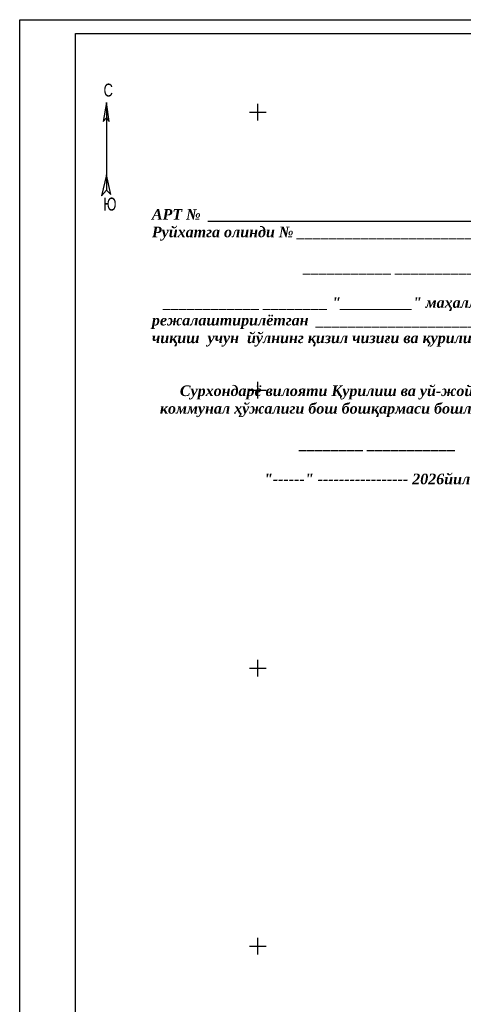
# Model space of a CAD drawing. Extents: x 0 to 667088, y 0 to 6446.
# Tile 2 of 83: x 310 to 470, y 258 to 612. Entities that reach past the tile are written whole.
import ezdxf

# ---------------------------------------------------------------- set-up
doc = ezdxf.new("R2010")
doc.units = 0
doc.header["$MEASUREMENT"] = 0
doc.linetypes.add('CONTI', pattern=[0])
for name, color, linetype in [('(002) Рамка', 7, 'Continuous'), ('(004) Точки рельефа', 7, 'Continuous'), ('(007) Здания', 7, 'Continuous'), ('PI_DT0', 3, 'CONTI'), ('SETKR', 2, 'CONTI'), ('ZAPSK0', 250, 'CONTI')]:
    doc.layers.add(name, color=color, linetype=linetype)
doc.styles.add('SHRFT', font='TXT', dxfattribs={"width": 0.75})
doc.styles.get("Standard").update_dxf_attribs({"font": 'times.ttf'})

# ---------------------------------------------------------------- blocks, each defined once
blk = doc.blocks.new('BL_333')
at = {"color": 0}
for p, q in [((-3, 0), (3, 0)), ((0, -3), (0, 3))]:
    blk.add_line(p, q, dxfattribs=at)
blk = doc.blocks.new('009')
at = {"layer": 'PI_DT0', "color": 5, "linetype": 'Continuous'}
for points in [[(361.32, 236.27), (360.72, 232.85), (361.31, 233.55), (361.79, 232.89), (361.32, 236.27)], [(361.32, 236.27), (361.26, 220.52)], [(361.27, 223.24), (360.4, 219.48), (361.26, 220.52), (362.07, 219.71), (361.27, 223.24)]]:
    blk.add_lwpolyline(points, dxfattribs=at)
at = {"layer": '(004) Точки рельефа', "color": 7, "style": 'SHRFT', "width": 0.75}
for s, p in [('С', (360.81, 237.36)), ('Ю', (360.71, 216.85))]:
    blk.add_text(s, height=2.32, rotation=359.7982, dxfattribs=at).set_placement(p)

msp = doc.modelspace()

# ---------------------------------------------------------------- linework, layer by layer
at = {"layer": 'ZAPSK0', "color": 0}
msp.add_lwpolyline([(310.33173, 192.35672), (310.33173, 612.35672), (904.33173, 612.35672), (904.33173, 192.35672), (310.33173, 192.35672)], dxfattribs=at)
msp.add_lwpolyline([(330.33173, 197.35672), (330.33173, 607.35672), (899.33173, 607.35672), (899.33173, 197.35672)], close=True, dxfattribs=at)

# ---------------------------------------------------------------- block references
at = {"layer": '(002) Рамка', "xscale": 2.000000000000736, "yscale": 2.000000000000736, "zscale": 2.000000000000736, "rotation": 0.1847134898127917}
msp.add_blockref('009', (-379.6138, 107.67558), dxfattribs=at)
at = {"layer": 'SETKR', "color": 112}
for p in [(395.89, 579.05), (395.89, 479.05), (395.89, 379.05), (395.89, 279.05)]:
    msp.add_blockref('BL_333', p, dxfattribs=at)

# ---------------------------------------------------------------- texts
at = {"layer": '(007) Здания', "linetype": 'Continuous', "insert": (357.84537, 544.24582), "char_height": 3.80816804, "attachment_point": 1}
msp.add_mtext_dynamic_manual_height_columns('{\\fTimes New Roman|b1|i1|c204|p18;АРТ \\fTimes New Roman|b1|i1|c0|p18;№  ____________________________\\fTimes New Roman|b1|i1|c204|p18;_____\\fTimes New Roman|b1|i1|c0|p18;\\P\\fTimes New Roman|b1|i1|c204|p18;Руйхатга олинди \\fTimes New Roman|b1|i1|c0|p18;№ ______________________\\P\\P                                 \\fTimes New Roman|b1|i1|c204|p18;    \\fTimes New Roman|b1|i1|c0|p18; ___________ ____________\\fTimes New Roman|b1|i1|c204|p18;\\P\\P   \\fTimes New Roman|b1|i1|c0|p18;____________\\fTimes New Roman|b1|i1|c204|p18; \\fTimes New Roman|b1|i1|c0|p18;________\\fTimes New Roman|b1|i1|c204|p18; \\fTimes New Roman|b1|i1|c0|p18;"_________" \\fTimes New Roman|b1|i1|c204|p18;маҳалласи ҳудудида қурилиши  режалаштирилётган  \\fTimes New Roman|b1|i1|c0|p18;_______________________\\fTimes New Roman|b1|i1|c204|p18;биноси  лойиҳасини  ишлаб  чиқиш  учун  йўлнинг қизил чизиғи\\fTimes New Roman|b1|i1|c0|p18; \\fTimes New Roman|b1|i1|c204|p18;ва\\fTimes New Roman|b1|i1|c0|p18; \\fTimes New Roman|b1|i1|c204|p18;қурилиш чизиғи белгилаб берилди\\fTimes New Roman|b1|i1|c0|p18;. \\P\\P\\P\\fTimes New Roman|b1|i1|c204|p18;       Сурхондарё вилояти Қурилиш ва уй\\fTimes New Roman|b1|i1|c0|p18;-\\fTimes New Roman|b1|i1|c204|p18;жой \\P  коммунал ҳўжалиги бош бошқармаси бошлиғи  \\P   \\P                                     \\fTimes New Roman|b1|i1|c0|p18;________ ___________\\fTimes New Roman|b1|i1|c204|p18;\\P\\P                            \\fTimes New Roman|b1|i1|c0|p18;"------" ----------------- 202\\fTimes New Roman|b1|i1|c204|p18;6йил}', width=205.7533973, gutter_width=2.63674, heights=[0], dxfattribs=at)

doc.saveas('drawing.dxf')
